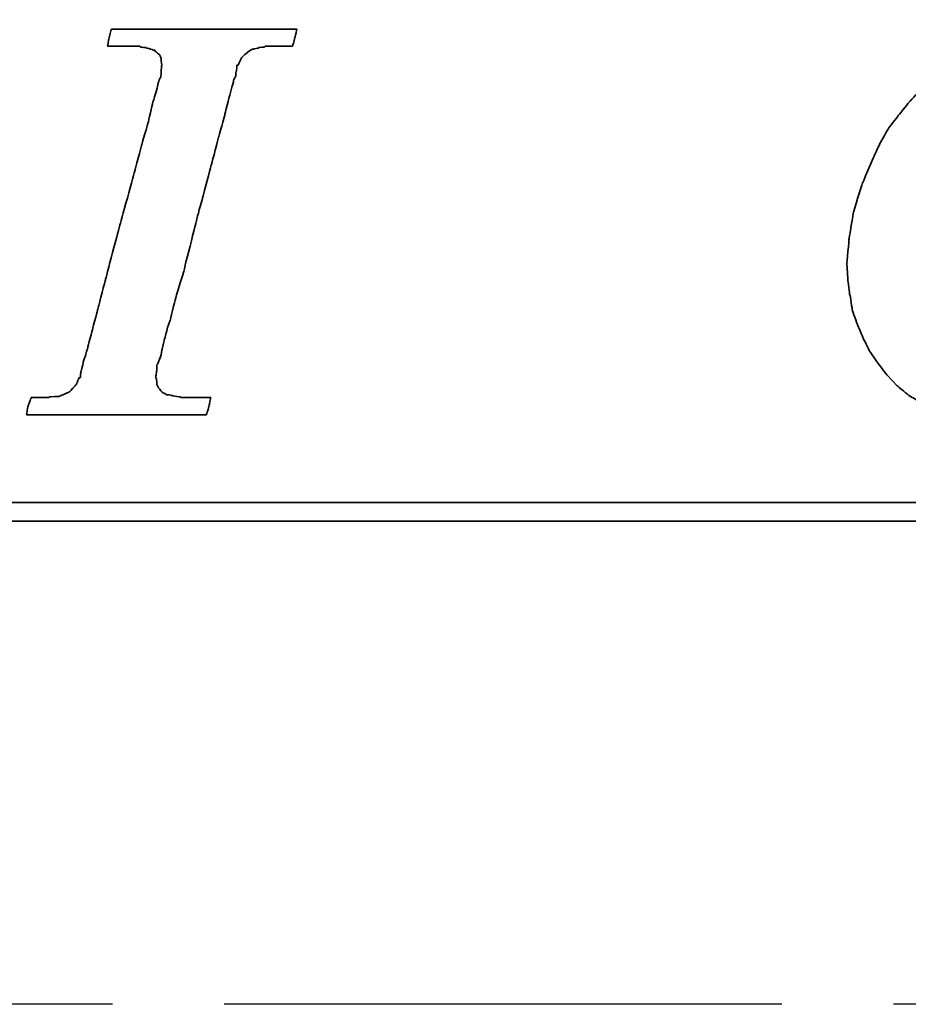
# Model space of a CAD drawing. Extents: x 670 to 902, y -15 to 132.
# Tile 31 of 50: x 842 to 852, y 70 to 81. Entities that reach past the tile are written whole.
import ezdxf

# ---------------------------------------------------------------- set-up
doc = ezdxf.new("R2010")
doc.units = 0
doc.header["$MEASUREMENT"] = 0
doc.linetypes.add('CENTER', pattern=[2, 1.25, -0.25, 0.25, -0.25])
for name, color, linetype in [('CL', 1, 'CENTER'), ('DIM', 4, 'CONTINUOUS'), ('layer 1', 7, 'CONTINUOUS')]:
    doc.layers.add(name, color=color, linetype=linetype)

# ---------------------------------------------------------------- blocks, each defined once
blk = doc.blocks.new('TBI MOTION logo(完整正式版)')
at = {"layer": 'layer 1', "color": 22, "lineweight": 35}
for points, knots in [([(-11.34375, -6.98375), (-11.34375, -6.98375), (-10.91375, -7.43875), (-10.91375, -7.43875), (-10.91375, -7.43875), (-10.91375, -7.43875), (-10.38625, -7.87125), (-10.38625, -7.87125), (-10.38625, -7.87125), (-10.38625, -7.87125), (-9.81125, -8.20375), (-9.81125, -8.20375), (-9.81125, -8.20375), (-9.81125, -8.20375), (-9.21125, -8.51875), (-9.21125, -8.51875), (-9.21125, -8.51875), (-9.21125, -8.51875), (-8.51625, -8.75875), (-8.51625, -8.75875), (-8.51625, -8.75875), (-8.51625, -8.75875), (-7.77125, -8.90375), (-7.77125, -8.90375), (-7.77125, -8.90375), (-7.77125, -8.90375), (-6.97875, -8.99875), (-6.97875, -8.99875), (-6.97875, -8.99875), (-6.97875, -8.99875), (-6.14125, -9.02375), (-6.14125, -9.02375), (-6.14125, -9.02375), (-6.14125, -9.02375), (-5.37125, -8.99875), (-5.37125, -8.99875), (-5.37125, -8.99875), (-5.37125, -8.99875), (-4.65375, -8.94875), (-4.65375, -8.94875), (-4.65375, -8.94875), (-4.65375, -8.94875), (-3.93375, -8.80625), (-3.93375, -8.80625), (-3.93375, -8.80625), (-3.93375, -8.80625), (-3.21375, -8.66375), (-3.21375, -8.66375), (-3.21375, -8.66375), (-3.21375, -8.66375), (-2.49375, -8.39875), (-2.49375, -8.39875), (-2.49375, -8.39875), (-2.49375, -8.39875), (-1.79875, -8.13375), (-1.79875, -8.13375), (-1.79875, -8.13375), (-1.79875, -8.13375), (-1.17375, -7.84375), (-1.17375, -7.84375), (-1.17375, -7.84375), (-1.17375, -7.84375), (-0.52375, -7.46375), (-0.52375, -7.46375), (-0.52375, -7.46375), (-0.52375, -7.46375), (0.10124, -7.07875), (0.10124, -7.07875), (0.10124, -7.07875), (0.10124, -7.07875), (0.67625, -6.62375), (0.67625, -6.62375), (0.67625, -6.62375), (0.67625, -6.62375), (1.24874, -6.14375), (1.24874, -6.14375), (1.24874, -6.14375), (1.24874, -6.14375), (1.72874, -5.64125), (1.72874, -5.64125), (1.72874, -5.64125), (1.72874, -5.64125), (2.18624, -5.06375), (2.18624, -5.06375), (2.18624, -5.06375), (2.18624, -5.06375), (2.61625, -4.48874), (2.61625, -4.48874), (2.61625, -4.48874), (2.61625, -4.48874), (3.00125, -3.83874), (3.00125, -3.83874), (3.00125, -3.83874), (3.00125, -3.83874), (3.36124, -3.21374), (3.36124, -3.21374), (3.36124, -3.21374), (3.36124, -3.21374), (3.84374, -1.99125), (3.84374, -1.99125), (3.84374, -1.99125), (3.84374, -1.99125), (4.22625, -0.81875), (4.22625, -0.81875), (4.22625, -0.81875), (4.22625, -0.81875), (4.39125, 0.45624), (4.39125, 0.45624), (4.39125, 0.45624), (4.39125, 0.45624), (4.48874, 1.70124), (4.48874, 1.70124), (4.48874, 1.70124), (4.48874, 1.70124), (4.43874, 2.44625), (4.43874, 2.44625), (4.43874, 2.44625), (4.43874, 2.44625), (4.36874, 3.14125), (4.36874, 3.14125), (4.36874, 3.14125), (4.36874, 3.14125), (4.25125, 3.81125), (4.25125, 3.81125), (4.25125, 3.81125), (4.25125, 3.81125), (4.03124, 4.41125), (4.03124, 4.41125), (4.03124, 4.41125), (4.03124, 4.41125), (3.74374, 5.01125), (3.74374, 5.01125), (3.74374, 5.01125), (3.74374, 5.01125), (3.43124, 5.58875), (3.43124, 5.58875), (3.43124, 5.58875), (3.43124, 5.58875), (3.02625, 6.09125), (3.02625, 6.09125), (3.02625, 6.09125), (3.02625, 6.09125), (2.59374, 6.54875), (2.59374, 6.54875), (2.59374, 6.54875), (2.59374, 6.54875), (2.09124, 6.98125), (2.09124, 6.98125), (2.09124, 6.98125), (2.09124, 6.98125), (1.56124, 7.36625), (1.56124, 7.36625), (1.56124, 7.36625), (1.56124, 7.36625), (0.98624, 7.67625), (0.98624, 7.67625), (0.98624, 7.67625), (0.98624, 7.67625), (0.38624, 7.96375), (0.38624, 7.96375), (0.38624, 7.96375), (0.38624, 7.96375), (-0.25875, 8.15625), (-0.25875, 8.15625), (-0.25875, 8.15625), (-0.25875, 8.15625), (-0.98125, 8.30125), (-0.98125, 8.30125), (-0.98125, 8.30125), (-0.98125, 8.30125), (-1.70124, 8.37125), (-1.70124, 8.37125), (-1.70124, 8.37125), (-1.70124, 8.37125), (-2.49375, 8.39624), (-2.49375, 8.39624), (-2.49375, 8.39624), (-2.49375, 8.39624), (-3.28625, 8.37125), (-3.28625, 8.37125), (-3.28625, 8.37125), (-3.28625, 8.37125), (-4.05125, 8.32125), (-4.05125, 8.32125), (-4.05125, 8.32125), (-4.05125, 8.32125), (-4.77375, 8.18125), (-4.77375, 8.18125), (-4.77375, 8.18125), (-4.77375, 8.18125), (-5.51625, 7.96375), (-5.51625, 7.96375), (-5.51625, 7.96375), (-5.51625, 7.96375), (-6.21125, 7.72625), (-6.21125, 7.72625), (-6.21125, 7.72625), (-6.21125, 7.72625), (-6.92875, 7.43625), (-6.92875, 7.43625), (-6.92875, 7.43625), (-6.92875, 7.43625), (-7.57875, 7.10125), (-7.57875, 7.10125), (-7.57875, 7.10125), (-7.57875, 7.10125), (-8.24875, 6.69125), (-8.24875, 6.69125), (-8.24875, 6.69125), (-8.24875, 6.69125), (-8.84875, 6.26125), (-8.84875, 6.26125), (-8.84875, 6.26125), (-8.84875, 6.26125), (-9.42625, 5.78125), (-9.42625, 5.78125), (-9.42625, 5.78125), (-9.42625, 5.78125), (-9.95375, 5.30125), (-9.95375, 5.30125), (-9.95375, 5.30125), (-9.95375, 5.30125), (-10.43375, 4.79624), (-10.43375, 4.79624), (-10.43375, 4.79624), (-10.43375, 4.79624), (-10.88875, 4.22125), (-10.88875, 4.22125), (-10.88875, 4.22125), (-10.88875, 4.22125), (-11.29875, 3.69375), (-11.29875, 3.69375), (-11.29875, 3.69375), (-11.29875, 3.69375), (-11.63375, 3.09125), (-11.63375, 3.09125), (-11.63375, 3.09125), (-11.63375, 3.09125), (-11.91875, 2.49625), (-11.91875, 2.49625), (-11.91875, 2.49625), (-11.91875, 2.49625), (-12.44875, 1.24625), (-12.44875, 1.24625), (-12.44875, 1.24625), (-12.44875, 1.24625), (-12.80875, 0.06874), (-12.80875, 0.06874), (-12.80875, 0.06874), (-12.80875, 0.06874), (-12.99875, -1.07875), (-12.99875, -1.07875), (-12.99875, -1.07875), (-12.99875, -1.07875), (-13.09375, -2.18375), (-13.09375, -2.18375), (-13.09375, -2.18375), (-13.09375, -2.18375), (-13.04875, -2.85375), (-13.04875, -2.85375), (-13.04875, -2.85375), (-13.04875, -2.85375), (-12.97375, -3.50375), (-12.97375, -3.50375), (-12.97375, -3.50375), (-12.97375, -3.50375), (-12.95375, -3.50375), (-12.95375, -3.50375), (-12.95375, -3.50375), (-12.95375, -3.50375), (-12.85375, -4.17375), (-12.85375, -4.17375), (-12.85375, -4.17375), (-12.85375, -4.17375), (-12.63875, -4.77624), (-12.63875, -4.77624), (-12.63875, -4.77624), (-12.63875, -4.77624), (-12.39875, -5.35125), (-12.39875, -5.35125), (-12.39875, -5.35125), (-12.39875, -5.35125), (-12.11375, -5.92875), (-12.11375, -5.92875), (-12.11375, -5.92875), (-12.11375, -5.92875), (-11.75375, -6.45375), (-11.75375, -6.45375), (-11.75375, -6.45375), (-11.75375, -6.45375), (-11.34375, -6.98375), (-11.34375, -6.98375)], [0, 0, 0, 0, 0.01369863, 0.01369863, 0.01369863, 0.01369864, 0.02739726, 0.02739726, 0.02739726, 0.02739727, 0.04109589, 0.04109589, 0.04109589, 0.0410959, 0.05479452, 0.05479452, 0.05479452, 0.05479453, 0.06849315, 0.06849315, 0.06849315, 0.06849316, 0.08219178, 0.08219178, 0.08219178, 0.08219179, 0.09589041, 0.09589041, 0.09589041, 0.09589042, 0.10958904, 0.10958904, 0.10958904, 0.10958905, 0.12328767, 0.12328767, 0.12328767, 0.12328768, 0.1369863, 0.1369863, 0.1369863, 0.13698631, 0.15068493, 0.15068493, 0.15068493, 0.15068494, 0.16438356, 0.16438356, 0.16438356, 0.16438357, 0.17808219, 0.17808219, 0.17808219, 0.1780822, 0.19178082, 0.19178082, 0.19178082, 0.19178083, 0.20547945, 0.20547945, 0.20547945, 0.20547946, 0.21917808, 0.21917808, 0.21917808, 0.21917809, 0.23287671, 0.23287671, 0.23287671, 0.23287672, 0.24657534, 0.24657534, 0.24657534, 0.24657535, 0.26027397, 0.26027397, 0.26027397, 0.26027398, 0.2739726, 0.2739726, 0.2739726, 0.27397261, 0.28767123, 0.28767123, 0.28767123, 0.28767124, 0.30136986, 0.30136986, 0.30136986, 0.30136987, 0.31506849, 0.31506849, 0.31506849, 0.3150685, 0.32876712, 0.32876712, 0.32876712, 0.32876713, 0.34246575, 0.34246575, 0.34246575, 0.34246576, 0.35616438, 0.35616438, 0.35616438, 0.35616439, 0.36986301, 0.36986301, 0.36986301, 0.36986302, 0.38356164, 0.38356164, 0.38356164, 0.38356165, 0.39726027, 0.39726027, 0.39726027, 0.39726028, 0.4109589, 0.4109589, 0.4109589, 0.41095891, 0.42465753, 0.42465753, 0.42465753, 0.42465754, 0.43835616, 0.43835616, 0.43835616, 0.43835617, 0.45205479, 0.45205479, 0.45205479, 0.4520548, 0.46575342, 0.46575342, 0.46575342, 0.46575343, 0.47945205, 0.47945205, 0.47945205, 0.47945206, 0.49315068, 0.49315068, 0.49315068, 0.49315069, 0.50684932, 0.50684932, 0.50684932, 0.50684933, 0.52054795, 0.52054795, 0.52054795, 0.52054796, 0.53424658, 0.53424658, 0.53424658, 0.53424659, 0.54794521, 0.54794521, 0.54794521, 0.54794522, 0.56164384, 0.56164384, 0.56164384, 0.56164385, 0.57534247, 0.57534247, 0.57534247, 0.57534248, 0.5890411, 0.5890411, 0.5890411, 0.58904111, 0.60273973, 0.60273973, 0.60273973, 0.60273974, 0.61643836, 0.61643836, 0.61643836, 0.61643837, 0.63013699, 0.63013699, 0.63013699, 0.630137, 0.64383562, 0.64383562, 0.64383562, 0.64383563, 0.65753425, 0.65753425, 0.65753425, 0.65753426, 0.67123288, 0.67123288, 0.67123288, 0.67123289, 0.68493151, 0.68493151, 0.68493151, 0.68493152, 0.69863014, 0.69863014, 0.69863014, 0.69863015, 0.71232877, 0.71232877, 0.71232877, 0.71232878, 0.7260274, 0.7260274, 0.7260274, 0.72602741, 0.73972603, 0.73972603, 0.73972603, 0.73972604, 0.75342466, 0.75342466, 0.75342466, 0.75342467, 0.76712329, 0.76712329, 0.76712329, 0.7671233, 0.78082192, 0.78082192, 0.78082192, 0.78082193, 0.79452055, 0.79452055, 0.79452055, 0.79452056, 0.80821918, 0.80821918, 0.80821918, 0.80821919, 0.82191781, 0.82191781, 0.82191781, 0.82191782, 0.83561644, 0.83561644, 0.83561644, 0.83561645, 0.84931507, 0.84931507, 0.84931507, 0.84931508, 0.8630137, 0.8630137, 0.8630137, 0.86301371, 0.87671233, 0.87671233, 0.87671233, 0.87671234, 0.89041096, 0.89041096, 0.89041096, 0.89041097, 0.90410959, 0.90410959, 0.90410959, 0.9041096, 0.91780822, 0.91780822, 0.91780822, 0.91780823, 0.93150685, 0.93150685, 0.93150685, 0.93150686, 0.94520548, 0.94520548, 0.94520548, 0.94520549, 0.95890411, 0.95890411, 0.95890411, 0.95890412, 0.97260274, 0.97260274, 0.97260274, 0.97260275, 0.98630137, 0.98630137, 0.98630137, 0.98630138, 1, 1, 1, 1]), ([(-40.59125, -7.94375), (-40.59125, -7.94375), (-40.97375, -7.94375), (-40.97375, -7.94375), (-40.97375, -7.94375), (-40.97375, -7.94375), (-41.38125, -7.94375), (-41.38125, -7.94375), (-41.38125, -7.94375), (-41.38125, -7.94375), (-41.54875, -7.94375), (-41.54875, -7.94375), (-41.54875, -7.94375), (-41.54875, -7.94375), (-41.59875, -7.94375), (-41.59875, -7.94375), (-41.59875, -7.94375), (-41.59875, -7.94375), (-41.88375, -7.94375), (-41.88375, -7.94375), (-41.88375, -7.94375), (-41.88375, -7.94375), (-41.90875, -7.91875), (-41.90875, -7.91875), (-41.90875, -7.91875), (-41.90875, -7.91875), (-42.19875, -7.87125), (-42.19875, -7.87125), (-42.19875, -7.87125), (-42.19875, -7.87125), (-42.43875, -7.82375), (-42.43875, -7.82375), (-42.43875, -7.82375), (-42.43875, -7.82375), (-42.45875, -7.82375), (-42.45875, -7.82375), (-42.45875, -7.82375), (-42.45875, -7.82375), (-42.48625, -7.82375), (-42.48625, -7.82375), (-42.48625, -7.82375), (-42.48625, -7.82375), (-42.67625, -7.72375), (-42.67625, -7.72375), (-42.67625, -7.72375), (-42.67625, -7.72375), (-42.70125, -7.70375), (-42.70125, -7.70375), (-42.70125, -7.70375), (-42.70125, -7.70375), (-42.72375, -7.67875), (-42.72375, -7.67875), (-42.72375, -7.67875), (-42.72375, -7.67875), (-42.86875, -7.48875), (-42.86875, -7.48875), (-42.86875, -7.48875), (-42.86875, -7.48875), (-42.89375, -7.43875), (-42.89375, -7.43875), (-42.89375, -7.43875), (-42.89375, -7.43875), (-42.91875, -7.38875), (-42.91875, -7.38875), (-42.91875, -7.38875), (-42.91875, -7.38875), (-42.93875, -7.12875), (-42.93875, -7.12875), (-42.93875, -7.12875), (-42.93875, -7.12875), (-42.96375, -7.10375), (-42.96375, -7.10375), (-42.96375, -7.10375), (-42.96375, -7.10375), (-42.96375, -7.05375), (-42.96375, -7.05375), (-42.96375, -7.05375), (-42.96375, -7.05375), (-42.96375, -7.00875), (-42.96375, -7.00875), (-42.96375, -7.00875), (-42.96375, -7.00875), (-42.91875, -6.69625), (-42.91875, -6.69625), (-42.91875, -6.69625), (-42.91875, -6.69625), (-42.91875, -6.62375), (-42.91875, -6.62375), (-42.91875, -6.62375), (-42.91875, -6.62375), (-42.91875, -6.59625), (-42.91875, -6.59625), (-42.91875, -6.59625), (-42.91875, -6.59625), (-42.91875, -6.57375), (-42.91875, -6.57375), (-42.91875, -6.57375), (-42.91875, -6.57375), (-42.91875, -6.52875), (-42.91875, -6.52875), (-42.91875, -6.52875), (-42.91875, -6.52875), (-42.89375, -6.50375), (-42.89375, -6.50375), (-42.89375, -6.50375), (-42.89375, -6.50375), (-42.84375, -6.38375), (-42.84375, -6.38375), (-42.84375, -6.38375), (-42.84375, -6.38375), (-42.84375, -6.35875), (-42.84375, -6.35875), (-42.84375, -6.35875), (-42.84375, -6.35875), (-42.74625, -6.14375), (-42.74625, -6.14375), (-42.74625, -6.14375), (-42.74625, -6.14375), (-42.70125, -5.85375), (-42.70125, -5.85375), (-42.70125, -5.85375), (-42.70125, -5.85375), (-42.60375, -5.47125), (-42.60375, -5.47125), (-42.60375, -5.47125), (-42.60375, -5.47125), (-42.60375, -5.44875), (-42.60375, -5.44875), (-42.60375, -5.44875), (-42.60375, -5.44875), (-42.38875, -4.67875), (-42.38875, -4.67875), (-42.38875, -4.67875), (-42.38875, -4.67875), (-42.36375, -4.65375), (-42.36375, -4.65375), (-42.36375, -4.65375), (-42.36375, -4.65375), (-42.12375, -3.69625), (-42.12375, -3.69625), (-42.12375, -3.69625), (-42.12375, -3.69625), (-42.12375, -3.67374), (-42.12375, -3.67374), (-42.12375, -3.67374), (-42.12375, -3.67374), (-41.78875, -2.59374), (-41.78875, -2.59374), (-41.78875, -2.59374), (-41.78875, -2.59374), (-41.18875, -0.19375), (-41.18875, -0.19375), (-41.18875, -0.19375), (-41.18875, -0.19375), (-40.54375, 2.20624), (-40.54375, 2.20624), (-40.54375, 2.20624), (-40.54375, 2.20624), (-40.25375, 3.30875), (-40.25375, 3.30875), (-40.25375, 3.30875), (-40.25375, 3.30875), (-39.98875, 4.27125), (-39.98875, 4.27125), (-39.98875, 4.27125), (-39.98875, 4.27125), (-39.77375, 5.13125), (-39.77375, 5.13125), (-39.77375, 5.13125), (-39.77375, 5.13125), (-39.67875, 5.47125), (-39.67875, 5.47125), (-39.67875, 5.47125), (-39.67875, 5.47125), (-39.60375, 5.75625), (-39.60375, 5.75625), (-39.60375, 5.75625), (-39.60375, 5.75625), (-39.60375, 5.78125), (-39.60375, 5.78125), (-39.60375, 5.78125), (-39.60375, 5.78125), (-39.50875, 5.97125), (-39.50875, 5.97125), (-39.50875, 5.97125), (-39.50875, 5.97125), (-39.50875, 6.13875), (-39.50875, 6.13875), (-39.50875, 6.13875), (-39.50875, 6.13875), (-39.48625, 6.16625), (-39.48625, 6.16625), (-39.48625, 6.16625), (-39.48625, 6.16625), (-39.46125, 6.28625), (-39.46125, 6.28625), (-39.46125, 6.28625), (-39.46125, 6.28625), (-39.46125, 6.42625), (-39.46125, 6.42625), (-39.46125, 6.42625), (-39.46125, 6.42625), (-39.41375, 6.42625), (-39.41375, 6.42625), (-39.41375, 6.42625), (-39.41375, 6.42625), (-39.29375, 6.69125), (-39.29375, 6.69125), (-39.29375, 6.69125), (-39.29375, 6.69125), (-39.26875, 6.74125), (-39.26875, 6.74125), (-39.26875, 6.74125), (-39.26875, 6.74125), (-39.24375, 6.76625), (-39.24375, 6.76625), (-39.24375, 6.76625), (-39.24375, 6.76625), (-38.98375, 7.00624), (-38.98375, 7.00624), (-38.98375, 7.00624), (-38.98375, 7.00624), (-38.95625, 7.02624), (-38.95625, 7.02624), (-38.95625, 7.02624), (-38.95625, 7.02624), (-38.78875, 7.12624), (-38.78875, 7.12624), (-38.78875, 7.12624), (-38.78875, 7.12624), (-38.76375, 7.12624), (-38.76375, 7.12624), (-38.76375, 7.12624), (-38.76375, 7.12624), (-38.74375, 7.12624), (-38.74375, 7.12624), (-38.74375, 7.12624), (-38.74375, 7.12624), (-38.52875, 7.17125), (-38.52875, 7.17125), (-38.52875, 7.17125), (-38.52875, 7.17125), (-38.52875, 7.19624), (-38.52875, 7.19624), (-38.52875, 7.19624), (-38.52875, 7.19624), (-38.50375, 7.19624), (-38.50375, 7.19624), (-38.50375, 7.19624), (-38.50375, 7.19624), (-38.26125, 7.21875), (-38.26125, 7.21875), (-38.26125, 7.21875), (-38.26125, 7.21875), (-38.23875, 7.24624), (-38.23875, 7.24624), (-38.23875, 7.24624), (-38.23875, 7.24624), (-38.21625, 7.24624), (-38.21625, 7.24624), (-38.21625, 7.24624), (-38.21625, 7.24624), (-38.18875, 7.24624), (-38.18875, 7.24624), (-38.18875, 7.24624), (-38.18875, 7.24624), (-37.90375, 7.24624), (-37.90375, 7.24624), (-37.90375, 7.24624), (-37.90375, 7.24624), (-37.85375, 7.24624), (-37.85375, 7.24624), (-37.85375, 7.24624), (-37.85375, 7.24624), (-37.75875, 7.24624), (-37.75875, 7.24624), (-37.75875, 7.24624), (-37.75875, 7.24624), (-37.42375, 7.24624), (-37.42375, 7.24624), (-37.42375, 7.24624), (-37.42375, 7.24624), (-37.08875, 7.24624), (-37.08875, 7.24624), (-37.08875, 7.24624), (-37.08875, 7.24624), (-37.06375, 7.24624), (-37.06375, 7.24624), (-37.06375, 7.24624), (-37.06375, 7.24624), (-37.06375, 7.26624), (-37.06375, 7.26624), (-37.06375, 7.26624), (-37.06375, 7.26624), (-37.03875, 7.29125), (-37.03875, 7.29125), (-37.03875, 7.29125), (-37.03875, 7.29125), (-37.03875, 7.31625), (-37.03875, 7.31625), (-37.03875, 7.31625), (-37.03875, 7.31625), (-36.94125, 7.67625), (-36.94125, 7.67625), (-36.94125, 7.67625), (-36.94125, 7.67625), (-36.86875, 7.98625), (-36.86875, 7.98625), (-36.86875, 7.98625), (-36.86875, 7.98625), (-36.98875, 7.98625), (-36.98875, 7.98625), (-36.98875, 7.98625), (-36.98875, 7.98625), (-37.42375, 7.98625), (-37.42375, 7.98625), (-37.42375, 7.98625), (-37.42375, 7.98625), (-37.94875, 7.98625), (-37.94875, 7.98625), (-37.94875, 7.98625), (-37.94875, 7.98625), (-38.57375, 7.98625), (-38.57375, 7.98625), (-38.57375, 7.98625), (-38.57375, 7.98625), (-39.29375, 7.98625), (-39.29375, 7.98625), (-39.29375, 7.98625), (-39.29375, 7.98625), (-40.82875, 7.98625), (-40.82875, 7.98625), (-40.82875, 7.98625), (-40.82875, 7.98625), (-42.36375, 7.98625), (-42.36375, 7.98625), (-42.36375, 7.98625), (-42.36375, 7.98625), (-43.08375, 7.98625), (-43.08375, 7.98625), (-43.08375, 7.98625), (-43.08375, 7.98625), (-43.70875, 7.98625), (-43.70875, 7.98625), (-43.70875, 7.98625), (-43.70875, 7.98625), (-44.23375, 7.98625), (-44.23375, 7.98625), (-44.23375, 7.98625), (-44.23375, 7.98625), (-44.66875, 7.98625), (-44.66875, 7.98625), (-44.66875, 7.98625), (-44.66875, 7.98625), (-44.88375, 7.98625), (-44.88375, 7.98625), (-44.88375, 7.98625), (-44.88375, 7.98625), (-44.90875, 7.94125), (-44.90875, 7.94125), (-44.90875, 7.94125), (-44.90875, 7.94125), (-44.90875, 7.91625), (-44.90875, 7.91625), (-44.90875, 7.91625), (-44.90875, 7.91625), (-45.00375, 7.55625), (-45.00375, 7.55625), (-45.00375, 7.55625), (-45.00375, 7.55625), (-45.05375, 7.24624), (-45.05375, 7.24624), (-45.05375, 7.24624), (-45.05375, 7.24624), (-44.61875, 7.24624), (-44.61875, 7.24624), (-44.61875, 7.24624), (-44.61875, 7.24624), (-44.11375, 7.24624), (-44.11375, 7.24624), (-44.11375, 7.24624), (-44.11375, 7.24624), (-43.99375, 7.24624), (-43.99375, 7.24624), (-43.99375, 7.24624), (-43.99375, 7.24624), (-43.94625, 7.24624), (-43.94625, 7.24624), (-43.94625, 7.24624), (-43.94625, 7.24624), (-43.92374, 7.24624), (-43.92374, 7.24624), (-43.92374, 7.24624), (-43.92374, 7.24624), (-43.65875, 7.24624), (-43.65875, 7.24624), (-43.65875, 7.24624), (-43.65875, 7.24624), (-43.63875, 7.21875), (-43.63875, 7.21875), (-43.63875, 7.21875), (-43.63875, 7.21875), (-43.46875, 7.19624), (-43.46875, 7.19624), (-43.46875, 7.19624), (-43.46875, 7.19624), (-43.39875, 7.19624), (-43.39875, 7.19624), (-43.39875, 7.19624), (-43.39875, 7.19624), (-43.37125, 7.17125), (-43.37125, 7.17125), (-43.37125, 7.17125), (-43.37125, 7.17125), (-43.34875, 7.17125), (-43.34875, 7.17125), (-43.34875, 7.17125), (-43.34875, 7.17125), (-43.20375, 7.12624), (-43.20375, 7.12624), (-43.20375, 7.12624), (-43.20375, 7.12624), (-43.05875, 7.07624), (-43.05875, 7.07624), (-43.05875, 7.07624), (-43.05875, 7.07624), (-43.01375, 7.07624), (-43.01375, 7.07624), (-43.01375, 7.07624), (-43.01375, 7.07624), (-42.98875, 7.02624), (-42.98875, 7.02624), (-42.98875, 7.02624), (-42.98875, 7.02624), (-42.79875, 6.86125), (-42.79875, 6.86125), (-42.79875, 6.86125), (-42.79875, 6.86125), (-42.77375, 6.81125), (-42.77375, 6.81125), (-42.77375, 6.81125), (-42.77375, 6.81125), (-42.74625, 6.76625), (-42.74625, 6.76625), (-42.74625, 6.76625), (-42.74625, 6.76625), (-42.72375, 6.47625), (-42.72375, 6.47625), (-42.72375, 6.47625), (-42.72375, 6.47625), (-42.70125, 6.45124), (-42.70125, 6.45124), (-42.70125, 6.45124), (-42.70125, 6.45124), (-42.70125, 6.42625), (-42.70125, 6.42625), (-42.70125, 6.42625), (-42.70125, 6.42625), (-42.72375, 6.40625), (-42.72375, 6.40625), (-42.72375, 6.40625), (-42.72375, 6.40625), (-42.74625, 5.97125), (-42.74625, 5.97125), (-42.74625, 5.97125), (-42.74625, 5.97125), (-42.74625, 5.94625), (-42.74625, 5.94625), (-42.74625, 5.94625), (-42.74625, 5.94625), (-42.74625, 5.92625), (-42.74625, 5.92625), (-42.74625, 5.92625), (-42.74625, 5.92625), (-42.77375, 5.87625), (-42.77375, 5.87625), (-42.77375, 5.87625), (-42.77375, 5.87625), (-42.81875, 5.80625), (-42.81875, 5.80625), (-42.81875, 5.80625), (-42.81875, 5.80625), (-42.86875, 5.63625), (-42.86875, 5.63625), (-42.86875, 5.63625), (-42.86875, 5.63625), (-42.91875, 5.39625), (-42.91875, 5.39625), (-42.91875, 5.39625), (-42.91875, 5.39625), (-42.91875, 5.37124), (-42.91875, 5.37124), (-42.91875, 5.37124), (-42.91875, 5.37124), (-43.01375, 5.10874), (-43.01375, 5.10874), (-43.01375, 5.10874), (-43.01375, 5.10874), (-43.10875, 4.77124), (-43.10875, 4.77124), (-43.10875, 4.77124), (-43.10875, 4.77124), (-43.29875, 3.95625), (-43.29875, 3.95625), (-43.29875, 3.95625), (-43.29875, 3.95625), (-43.58875, 2.95125), (-43.58875, 2.95125), (-43.58875, 2.95125), (-43.58875, 2.95125), (-43.87375, 1.87125), (-43.87375, 1.87125), (-43.87375, 1.87125), (-43.87375, 1.87125), (-44.52625, -0.50374), (-44.52625, -0.50374), (-44.52625, -0.50374), (-44.52625, -0.50374), (-45.14875, -2.85375), (-45.14875, -2.85375), (-45.14875, -2.85375), (-45.14875, -2.85375), (-45.43375, -3.95875), (-45.43375, -3.95875), (-45.43375, -3.95875), (-45.43375, -3.95875), (-45.69875, -4.96875), (-45.69875, -4.96875), (-45.69875, -4.96875), (-45.69875, -4.96875), (-45.91375, -5.78375), (-45.91375, -5.78375), (-45.91375, -5.78375), (-45.91375, -5.78375), (-46.01375, -6.11875), (-46.01375, -6.11875), (-46.01375, -6.11875), (-46.01375, -6.11875), (-46.01375, -6.14375), (-46.01375, -6.14375), (-46.01375, -6.14375), (-46.01375, -6.14375), (-46.10875, -6.40875), (-46.10875, -6.40875), (-46.10875, -6.40875), (-46.10875, -6.40875), (-46.15375, -6.64875), (-46.15375, -6.64875), (-46.15375, -6.64875), (-46.15375, -6.64875), (-46.20375, -6.83875), (-46.20375, -6.83875), (-46.20375, -6.83875), (-46.20375, -6.83875), (-46.22875, -6.93375), (-46.22875, -6.93375), (-46.22875, -6.93375), (-46.22875, -6.93375), (-46.22875, -7.07875), (-46.22875, -7.07875), (-46.22875, -7.07875), (-46.22875, -7.07875), (-46.27375, -7.07875), (-46.27375, -7.07875), (-46.27375, -7.07875), (-46.27375, -7.07875), (-46.39375, -7.34375), (-46.39375, -7.34375), (-46.39375, -7.34375), (-46.39375, -7.34375), (-46.39375, -7.36875), (-46.39375, -7.36875), (-46.39375, -7.36875), (-46.39375, -7.36875), (-46.42125, -7.38875), (-46.42125, -7.38875), (-46.42125, -7.38875), (-46.42125, -7.38875), (-46.68375, -7.67875), (-46.68375, -7.67875), (-46.68375, -7.67875), (-46.68375, -7.67875), (-46.70875, -7.70375), (-46.70875, -7.70375), (-46.70875, -7.70375), (-46.70875, -7.70375), (-46.75375, -7.72375), (-46.75375, -7.72375), (-46.75375, -7.72375), (-46.75375, -7.72375), (-47.08875, -7.87125), (-47.08875, -7.87125), (-47.08875, -7.87125), (-47.08875, -7.87125), (-47.11625, -7.87125), (-47.11625, -7.87125), (-47.11625, -7.87125), (-47.11625, -7.87125), (-47.13875, -7.89375), (-47.13875, -7.89375), (-47.13875, -7.89375), (-47.13875, -7.89375), (-47.56875, -7.91875), (-47.56875, -7.91875), (-47.56875, -7.91875), (-47.56875, -7.91875), (-47.59625, -7.94375), (-47.59625, -7.94375), (-47.59625, -7.94375), (-47.59625, -7.94375), (-47.64375, -7.94375), (-47.64375, -7.94375), (-47.64375, -7.94375), (-47.64375, -7.94375), (-47.73625, -7.94375), (-47.73625, -7.94375), (-47.73625, -7.94375), (-47.73625, -7.94375), (-48.07375, -7.94375), (-48.07375, -7.94375), (-48.07375, -7.94375), (-48.07375, -7.94375), (-48.36125, -7.94375), (-48.36125, -7.94375), (-48.36125, -7.94375), (-48.36125, -7.94375), (-48.36125, -7.96625), (-48.36125, -7.96625), (-48.36125, -7.96625), (-48.36125, -7.96625), (-48.36125, -7.99125), (-48.36125, -7.99125), (-48.36125, -7.99125), (-48.36125, -7.99125), (-48.38875, -8.01375), (-48.38875, -8.01375), (-48.38875, -8.01375), (-48.38875, -8.01375), (-48.50875, -8.34875), (-48.50875, -8.34875), (-48.50875, -8.34875), (-48.50875, -8.34875), (-48.55375, -8.68625), (-48.55375, -8.68625), (-48.55375, -8.68625), (-48.55375, -8.68625), (-48.45875, -8.68625), (-48.45875, -8.68625), (-48.45875, -8.68625), (-48.45875, -8.68625), (-48.07375, -8.68625), (-48.07375, -8.68625), (-48.07375, -8.68625), (-48.07375, -8.68625), (-47.52375, -8.68625), (-47.52375, -8.68625), (-47.52375, -8.68625), (-47.52375, -8.68625), (-46.92375, -8.68625), (-46.92375, -8.68625), (-46.92375, -8.68625), (-46.92375, -8.68625), (-46.25375, -8.68625), (-46.25375, -8.68625), (-46.25375, -8.68625), (-46.25375, -8.68625), (-46.20375, -8.68625), (-46.20375, -8.68625), (-46.20375, -8.68625), (-46.20375, -8.68625), (-44.71375, -8.68625), (-44.71375, -8.68625), (-44.71375, -8.68625), (-44.71375, -8.68625), (-43.22875, -8.68625), (-43.22875, -8.68625), (-43.22875, -8.68625), (-43.22875, -8.68625), (-42.55875, -8.68625), (-42.55875, -8.68625), (-42.55875, -8.68625), (-42.55875, -8.68625), (-42.50875, -8.68625), (-42.50875, -8.68625), (-42.50875, -8.68625), (-42.50875, -8.68625), (-41.93375, -8.68625), (-41.93375, -8.68625), (-41.93375, -8.68625), (-41.93375, -8.68625), (-41.38125, -8.68625), (-41.38125, -8.68625), (-41.38125, -8.68625), (-41.38125, -8.68625), (-40.97375, -8.68625), (-40.97375, -8.68625), (-40.97375, -8.68625), (-40.97375, -8.68625), (-40.78125, -8.68625), (-40.78125, -8.68625), (-40.78125, -8.68625), (-40.78125, -8.68625), (-40.78125, -8.63875), (-40.78125, -8.63875), (-40.78125, -8.63875), (-40.78125, -8.63875), (-40.75875, -8.63875), (-40.75875, -8.63875), (-40.75875, -8.63875), (-40.75875, -8.63875), (-40.66375, -8.27875), (-40.66375, -8.27875), (-40.66375, -8.27875), (-40.66375, -8.27875), (-40.59125, -7.94375), (-40.59125, -7.94375)], [0, 0, 0, 0, 0.00558659, 0.00558659, 0.00558659, 0.0055866, 0.01117318, 0.01117318, 0.01117318, 0.01117319, 0.01675978, 0.01675978, 0.01675978, 0.01675979, 0.02234637, 0.02234637, 0.02234637, 0.02234638, 0.02793296, 0.02793296, 0.02793296, 0.02793297, 0.03351955, 0.03351955, 0.03351955, 0.03351956, 0.03910615, 0.03910615, 0.03910615, 0.03910616, 0.04469274, 0.04469274, 0.04469274, 0.04469275, 0.05027933, 0.05027933, 0.05027933, 0.05027934, 0.05586592, 0.05586592, 0.05586592, 0.05586593, 0.06145251, 0.06145251, 0.06145251, 0.06145252, 0.06703911, 0.06703911, 0.06703911, 0.06703912, 0.0726257, 0.0726257, 0.0726257, 0.07262571, 0.07821229, 0.07821229, 0.07821229, 0.0782123, 0.08379888, 0.08379888, 0.08379888, 0.08379889, 0.08938547, 0.08938547, 0.08938547, 0.08938548, 0.09497207, 0.09497207, 0.09497207, 0.09497208, 0.10055866, 0.10055866, 0.10055866, 0.10055867, 0.10614525, 0.10614525, 0.10614525, 0.10614526, 0.11173184, 0.11173184, 0.11173184, 0.11173185, 0.11731844, 0.11731844, 0.11731844, 0.11731845, 0.12290503, 0.12290503, 0.12290503, 0.12290504, 0.12849162, 0.12849162, 0.12849162, 0.12849163, 0.13407821, 0.13407821, 0.13407821, 0.13407822, 0.1396648, 0.1396648, 0.1396648, 0.13966481, 0.1452514, 0.1452514, 0.1452514, 0.14525141, 0.15083799, 0.15083799, 0.15083799, 0.150838, 0.15642458, 0.15642458, 0.15642458, 0.15642459, 0.16201117, 0.16201117, 0.16201117, 0.16201118, 0.16759777, 0.16759777, 0.16759777, 0.16759778, 0.17318436, 0.17318436, 0.17318436, 0.17318437, 0.17877095, 0.17877095, 0.17877095, 0.17877096, 0.18435754, 0.18435754, 0.18435754, 0.18435755, 0.18994413, 0.18994413, 0.18994413, 0.18994414, 0.19553073, 0.19553073, 0.19553073, 0.19553074, 0.20111732, 0.20111732, 0.20111732, 0.20111733, 0.20670391, 0.20670391, 0.20670391, 0.20670392, 0.2122905, 0.2122905, 0.2122905, 0.21229051, 0.21787709, 0.21787709, 0.21787709, 0.2178771, 0.22346369, 0.22346369, 0.22346369, 0.2234637, 0.22905028, 0.22905028, 0.22905028, 0.22905029, 0.23463687, 0.23463687, 0.23463687, 0.23463688, 0.24022346, 0.24022346, 0.24022346, 0.24022347, 0.24581006, 0.24581006, 0.24581006, 0.24581007, 0.25139665, 0.25139665, 0.25139665, 0.25139666, 0.25698324, 0.25698324, 0.25698324, 0.25698325, 0.26256983, 0.26256983, 0.26256983, 0.26256984, 0.26815642, 0.26815642, 0.26815642, 0.26815643, 0.27374302, 0.27374302, 0.27374302, 0.27374303, 0.27932961, 0.27932961, 0.27932961, 0.27932962, 0.2849162, 0.2849162, 0.2849162, 0.28491621, 0.29050279, 0.29050279, 0.29050279, 0.2905028, 0.29608939, 0.29608939, 0.29608939, 0.2960894, 0.30167598, 0.30167598, 0.30167598, 0.30167599, 0.30726257, 0.30726257, 0.30726257, 0.30726258, 0.31284916, 0.31284916, 0.31284916, 0.31284917, 0.31843575, 0.31843575, 0.31843575, 0.31843576, 0.32402235, 0.32402235, 0.32402235, 0.32402236, 0.32960894, 0.32960894, 0.32960894, 0.32960895, 0.33519553, 0.33519553, 0.33519553, 0.33519554, 0.34078212, 0.34078212, 0.34078212, 0.34078213, 0.34636872, 0.34636872, 0.34636872, 0.34636873, 0.35195531, 0.35195531, 0.35195531, 0.35195532, 0.3575419, 0.3575419, 0.3575419, 0.35754191, 0.36312849, 0.36312849, 0.36312849, 0.3631285, 0.36871508, 0.36871508, 0.36871508, 0.36871509, 0.37430168, 0.37430168, 0.37430168, 0.37430169, 0.37988827, 0.37988827, 0.37988827, 0.37988828, 0.38547486, 0.38547486, 0.38547486, 0.38547487, 0.39106145, 0.39106145, 0.39106145, 0.39106146, 0.39664804, 0.39664804, 0.39664804, 0.39664805, 0.40223464, 0.40223464, 0.40223464, 0.40223465, 0.40782123, 0.40782123, 0.40782123, 0.40782124, 0.41340782, 0.41340782, 0.41340782, 0.41340783, 0.41899441, 0.41899441, 0.41899441, 0.41899442, 0.42458101, 0.42458101, 0.42458101, 0.42458102, 0.4301676, 0.4301676, 0.4301676, 0.43016761, 0.43575419, 0.43575419, 0.43575419, 0.4357542, 0.44134078, 0.44134078, 0.44134078, 0.44134079, 0.44692737, 0.44692737, 0.44692737, 0.44692738, 0.45251397, 0.45251397, 0.45251397, 0.45251398, 0.45810056, 0.45810056, 0.45810056, 0.45810057, 0.46368715, 0.46368715, 0.46368715, 0.46368716, 0.46927374, 0.46927374, 0.46927374, 0.46927375, 0.47486034, 0.47486034, 0.47486034, 0.47486035, 0.48044693, 0.48044693, 0.48044693, 0.48044694, 0.48603352, 0.48603352, 0.48603352, 0.48603353, 0.49162011, 0.49162011, 0.49162011, 0.49162012, 0.4972067, 0.4972067, 0.4972067, 0.49720671, 0.5027933, 0.5027933, 0.5027933, 0.50279331, 0.50837989, 0.50837989, 0.50837989, 0.5083799, 0.51396648, 0.51396648, 0.51396648, 0.51396649, 0.51955307, 0.51955307, 0.51955307, 0.51955308, 0.52513966, 0.52513966, 0.52513966, 0.52513967, 0.53072626, 0.53072626, 0.53072626, 0.53072627, 0.53631285, 0.53631285, 0.53631285, 0.53631286, 0.54189944, 0.54189944, 0.54189944, 0.54189945, 0.54748603, 0.54748603, 0.54748603, 0.54748604, 0.55307263, 0.55307263, 0.55307263, 0.55307264, 0.55865922, 0.55865922, 0.55865922, 0.55865923, 0.56424581, 0.56424581, 0.56424581, 0.56424582, 0.5698324, 0.5698324, 0.5698324, 0.56983241, 0.57541899, 0.57541899, 0.57541899, 0.575419, 0.58100559, 0.58100559, 0.58100559, 0.5810056, 0.58659218, 0.58659218, 0.58659218, 0.58659219, 0.59217877, 0.59217877, 0.59217877, 0.59217878, 0.59776536, 0.59776536, 0.59776536, 0.59776537, 0.60335196, 0.60335196, 0.60335196, 0.60335197, 0.60893855, 0.60893855, 0.60893855, 0.60893856, 0.61452514, 0.61452514, 0.61452514, 0.61452515, 0.62011173, 0.62011173, 0.62011173, 0.62011174, 0.62569832, 0.62569832, 0.62569832, 0.62569833, 0.63128492, 0.63128492, 0.63128492, 0.63128493, 0.63687151, 0.63687151, 0.63687151, 0.63687152, 0.6424581, 0.6424581, 0.6424581, 0.64245811, 0.64804469, 0.64804469, 0.64804469, 0.6480447, 0.65363128, 0.65363128, 0.65363128, 0.65363129, 0.65921788, 0.65921788, 0.65921788, 0.65921789, 0.66480447, 0.66480447, 0.66480447, 0.66480448, 0.67039106, 0.67039106, 0.67039106, 0.67039107, 0.67597765, 0.67597765, 0.67597765, 0.67597766, 0.68156425, 0.68156425, 0.68156425, 0.68156426, 0.68715084, 0.68715084, 0.68715084, 0.68715085, 0.69273743, 0.69273743, 0.69273743, 0.69273744, 0.69832402, 0.69832402, 0.69832402, 0.69832403, 0.70391061, 0.70391061, 0.70391061, 0.70391062, 0.70949721, 0.70949721, 0.70949721, 0.70949722, 0.7150838, 0.7150838, 0.7150838, 0.71508381, 0.72067039, 0.72067039, 0.72067039, 0.7206704, 0.72625698, 0.72625698, 0.72625698, 0.72625699, 0.73184358, 0.73184358, 0.73184358, 0.73184359, 0.73743017, 0.73743017, 0.73743017, 0.73743018, 0.74301676, 0.74301676, 0.74301676, 0.74301677, 0.74860335, 0.74860335, 0.74860335, 0.74860336, 0.75418994, 0.75418994, 0.75418994, 0.75418995, 0.75977654, 0.75977654, 0.75977654, 0.75977655, 0.76536313, 0.76536313, 0.76536313, 0.76536314, 0.77094972, 0.77094972, 0.77094972, 0.77094973, 0.77653631, 0.77653631, 0.77653631, 0.77653632, 0.78212291, 0.78212291, 0.78212291, 0.78212292, 0.7877095, 0.7877095, 0.7877095, 0.78770951, 0.79329609, 0.79329609, 0.79329609, 0.7932961, 0.79888268, 0.79888268, 0.79888268, 0.79888269, 0.80446927, 0.80446927, 0.80446927, 0.80446928, 0.81005587, 0.81005587, 0.81005587, 0.81005588, 0.81564246, 0.81564246, 0.81564246, 0.81564247, 0.82122905, 0.82122905, 0.82122905, 0.82122906, 0.82681564, 0.82681564, 0.82681564, 0.82681565, 0.83240223, 0.83240223, 0.83240223, 0.83240224, 0.83798883, 0.83798883, 0.83798883, 0.83798884, 0.84357542, 0.84357542, 0.84357542, 0.84357543, 0.84916201, 0.84916201, 0.84916201, 0.84916202, 0.8547486, 0.8547486, 0.8547486, 0.85474861, 0.8603352, 0.8603352, 0.8603352, 0.86033521, 0.86592179, 0.86592179, 0.86592179, 0.8659218, 0.87150838, 0.87150838, 0.87150838, 0.87150839, 0.87709497, 0.87709497, 0.87709497, 0.87709498, 0.88268156, 0.88268156, 0.88268156, 0.88268157, 0.88826816, 0.88826816, 0.88826816, 0.88826817, 0.89385475, 0.89385475, 0.89385475, 0.89385476, 0.89944134, 0.89944134, 0.89944134, 0.89944135, 0.90502793, 0.90502793, 0.90502793, 0.90502794, 0.91061453, 0.91061453, 0.91061453, 0.91061454, 0.91620112, 0.91620112, 0.91620112, 0.91620113, 0.92178771, 0.92178771, 0.92178771, 0.92178772, 0.9273743, 0.9273743, 0.9273743, 0.92737431, 0.93296089, 0.93296089, 0.93296089, 0.9329609, 0.93854749, 0.93854749, 0.93854749, 0.9385475, 0.94413408, 0.94413408, 0.94413408, 0.94413409, 0.94972067, 0.94972067, 0.94972067, 0.94972068, 0.95530726, 0.95530726, 0.95530726, 0.95530727, 0.96089385, 0.96089385, 0.96089385, 0.96089386, 0.96648045, 0.96648045, 0.96648045, 0.96648046, 0.97206704, 0.97206704, 0.97206704, 0.97206705, 0.97765363, 0.97765363, 0.97765363, 0.97765364, 0.98324022, 0.98324022, 0.98324022, 0.98324023, 0.98882682, 0.98882682, 0.98882682, 0.98882683, 0.99441341, 0.99441341, 0.99441341, 0.99441342, 1, 1, 1, 1]), ([(75.90875, -9.47875), (75.90875, -9.47875), (75.90875, -12.28625), (75.90875, -12.28625), (75.90875, -12.28625), (75.90875, -12.28625), (75.90875, -12.47875), (75.90875, -12.47875), (75.90875, -12.47875), (75.90875, -12.47875), (75.71625, -12.47875), (75.71625, -12.47875), (75.71625, -12.47875), (75.71625, -12.47875), (-88.32875, -12.47875), (-88.32875, -12.47875), (-88.32875, -12.47875), (-88.32875, -12.47875), (-88.32875, -13.29375), (-88.32875, -13.29375), (-88.32875, -13.29375), (-88.32875, -13.29375), (82.89125, -13.29375), (82.89125, -13.29375), (82.89125, -13.29375), (82.89125, -13.29375), (75.90875, -9.47875), (75.90875, -9.47875)], [0, 0, 0, 0, 0.14285714, 0.14285714, 0.14285714, 0.14285715, 0.28571429, 0.28571429, 0.28571429, 0.2857143, 0.42857143, 0.42857143, 0.42857143, 0.42857144, 0.57142857, 0.57142857, 0.57142857, 0.57142858, 0.71428571, 0.71428571, 0.71428571, 0.71428572, 0.85714286, 0.85714286, 0.85714286, 0.85714287, 1, 1, 1, 1])]:
    blk.add_open_spline(points, degree=3, knots=knots, dxfattribs=at)

msp = doc.modelspace()

# ---------------------------------------------------------------- linework, layer by layer
at = {"layer": 'CL', "color": 7, "ltscale": 5}
msp.add_line((890.55659, 70.34105), (796.87594, 70.34105), dxfattribs=at)

# ---------------------------------------------------------------- block references
at = {"layer": 'DIM', "xscale": 0.2591999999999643, "yscale": 0.2591999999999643, "zscale": 0.2591999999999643}
msp.add_blockref('TBI MOTION logo(完整正式版)', (854.67868, 79.2017), dxfattribs=at)

doc.saveas('drawing.dxf')
